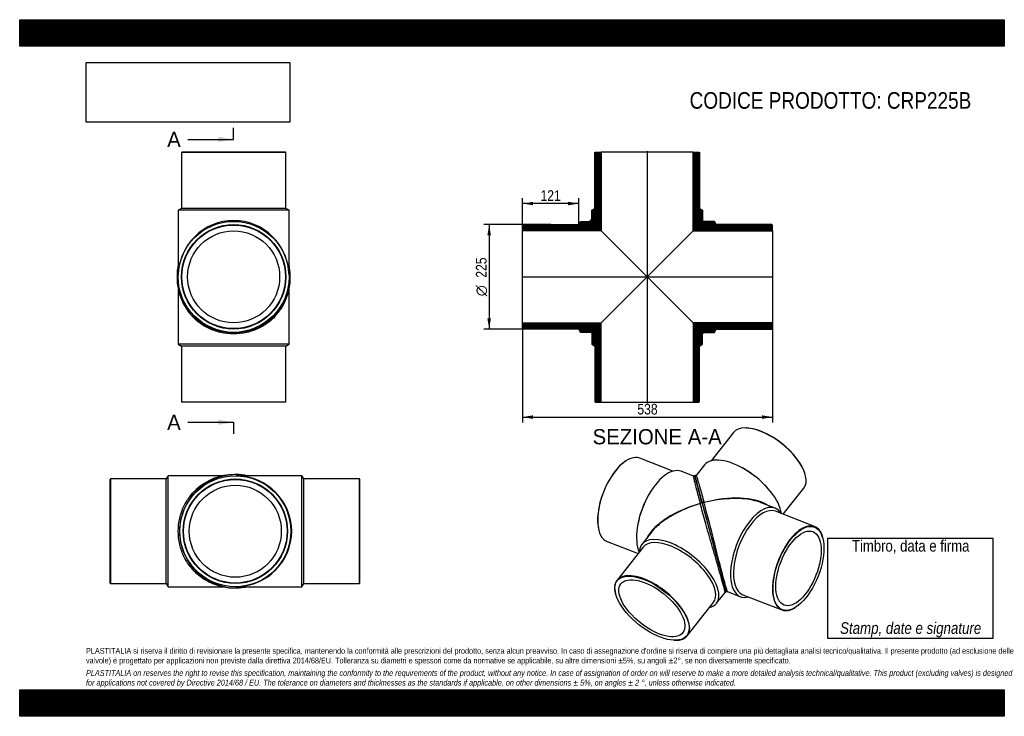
# Model space of a CAD drawing. Header units: millimetres. Extents: x 0 to 2121, y 0 to 1500.
import ezdxf
from ezdxf.enums import TextEntityAlignment as Align
from ezdxf.lldxf.tags import DXFTag

# ---------------------------------------------------------------- set-up
doc = ezdxf.new("R2010")
doc.units = ezdxf.units.MM
doc.header["$LTSCALE"] = 7.142857
for name, color, linetype in [('CRP225B', 7, 'Continuous'), ('CRP225B_MIR', 7, 'Continuous'), ('Default', 7, 'Continuous'), ('DV4_Default', 7, 'Continuous')]:
    doc.layers.add(name, color=color, linetype=linetype)
doc.styles.add('SEACAD_Arial_Narrow', font='ARIALN.TTF')
doc.styles.add('SEACAD_Solid_Edge_ANSI', font='seans.ttf')
doc.styles.add('SEACAD_Solid_Edge_ANSI1_Symbols', font='semeca1.ttf')
tags = doc.linetypes.add('CENTER2', pattern=[28.575, 19.05, -3.175, 3.175, -3.175]).pattern_tags.tags
tags[10:11] = [DXFTag(74, 4), DXFTag(75, 0), DXFTag(340, '0'), DXFTag(46, 0.0), DXFTag(50, 0.0), DXFTag(44, 0.0), DXFTag(45, 0.0)]
tags[8:9] = [DXFTag(74, 4), DXFTag(75, 0), DXFTag(340, '0'), DXFTag(46, 0.0), DXFTag(50, 0.0), DXFTag(44, 0.0), DXFTag(45, 0.0)]
tags[6:7] = [DXFTag(74, 4), DXFTag(75, 0), DXFTag(340, '0'), DXFTag(46, 0.0), DXFTag(50, 0.0), DXFTag(44, 0.0), DXFTag(45, 0.0)]
tags[4:5] = [DXFTag(74, 4), DXFTag(75, 0), DXFTag(340, '0'), DXFTag(46, 0.0), DXFTag(50, 0.0), DXFTag(44, 0.0), DXFTag(45, 0.0)]
doc.dimstyles.new('Plastitalia', dxfattribs={"dimtxt": 22.857143, "dimasz": 22.857143, "dimexe": 11.428571, "dimexo": 0, "dimgap": 5.714286, "dimtad": 1, "dimdec": 0, "dimtxsty": 'SEACAD_Arial_Narrow', "dimblk1": '_SE_FILLED', "dimblk2": '_SE_FILLED', "dimsah": 1, "dimcen": 11.428571, "dimadec": 0, "dimazin": 0, "dimtfac": 0.7, "dimtdec": 1, "dimtmove": 0, "dimatfit": 3, "dimfxl": 1, "dimtolj": 1, "dimarcsym": 0})
picture_1 = doc.add_image_def('image1.jpg', size_in_pixel=(4302, 1260))

# ---------------------------------------------------------------- blocks, each defined once
blk = doc.blocks.new('SE')
at = {"layer": 'CRP225B', "color": 7, "linetype": 'Continuous'}
for p, q in [((341.5, 920), (341.5, 801.3)), ((580.5, 801.3), (580.5, 920)), ((580.5, 801.3), (341.5, 801.3)), ((341.5, 801.3), (348.5, 797.3)), ((573.5, 797.3), (348.5, 797.3)), ((348.5, 797.3), (348.5, 677.3)), ((573.5, 797.3), (580.5, 801.3)), ((573.5, 677.3), (573.5, 797.3)), ((348.5, 677.3), (573.5, 677.3)), ((348.5, 677.3), (349.5, 676.3)), ((572.5, 676.3), (349.5, 676.3)), ((572.5, 676.3), (573.5, 677.3))]:
    blk.add_line(p, q, dxfattribs=at)
for centre, start, end in [((461, 945.2), 178.1819, 180.3002), ((461, 944.6), 180.0011, 223.2719), ((461, 944.6), 316.6309, 359.9945), ((461, 945.2), 359.6998, 1.9273)]:
    blk.add_arc(centre, 122, start, end, dxfattribs=at)
for centre, major_axis, start_param, end_param in [((341.5, 944.6), (2.5, 0), 2.997259, 3.142519), ((580.5, 944.6), (-2.5, 0), 3.140666, 3.309211)]:
    blk.add_ellipse(centre, major_axis=major_axis, ratio=0.707107, start_param=start_param, end_param=end_param, dxfattribs=at)
blk.add_open_spline([(549.6, 860.7), (545.7, 856.5), (541.3, 852.5), (530.1, 843.8), (522.9, 839.3), (511.1, 833.6), (507, 831.9), (498.4, 828.9), (493.9, 827.6), (480.2, 824.4), (470.6, 823.3), (451.3, 823.3), (441.6, 824.4), (427.9, 827.6), (423.5, 828.9), (414.9, 831.9), (410.8, 833.7), (398.9, 839.4), (391.8, 843.9), (380.6, 852.6), (376.2, 856.6), (372.2, 860.9)], degree=3, knots=[0.2656958, 0.2656958, 0.2656958, 0.2656958, 0.3125, 0.3125, 0.375, 0.375, 0.40625, 0.40625, 0.4375, 0.4375, 0.5, 0.5, 0.5625, 0.5625, 0.59375, 0.59375, 0.625, 0.625, 0.6875, 0.6875, 0.7346152, 0.7346152, 0.7346152, 0.7346152], dxfattribs=at)
at = {"layer": 'CRP225B_MIR', "color": 7, "linetype": 'Continuous'}
for p, q in [((349.5, 1214.8), (348.5, 1213.8)), ((573.5, 1213.8), (348.5, 1213.8)), ((348.5, 1213.8), (348.5, 1093.8)), ((572.5, 1214.8), (349.5, 1214.8)), ((573.5, 1213.8), (572.5, 1214.8)), ((573.5, 1093.8), (573.5, 1213.8)), ((348.5, 1093.8), (341.5, 1089.8)), ((580.5, 1089.8), (341.5, 1089.8)), ((341.5, 1089.8), (341.5, 953.4)), ((573.5, 1093.8), (348.5, 1093.8)), ((580.5, 1089.8), (573.5, 1093.8)), ((580.5, 953.4), (580.5, 1089.8)), ((341.5, 949.8), (341.5, 949.9)), ((341.5, 949.9), (341.5, 949.9)), ((580.4, 949.9), (580.4, 949.8)), ((580.4, 949.9), (580.4, 949.9))]:
    blk.add_line(p, q, dxfattribs=at)
for radius in [119.5, 112.5, 111.5, 99.1]:
    blk.add_circle((461, 946.3), radius, dxfattribs=at)
for centre, radius, start, end in [((461.8, 948.1), 122.8, 168.458, 180.013), ((460.2, 948.1), 122.8, 359.9899, 11.5691), ((461, 948.1), 122, 179.9997, 0.0003)]:
    blk.add_arc(centre, radius, start, end, dxfattribs=at)
for centre, major_axis, ratio, start_param, end_param in [((461, 946.3), (0, -121.5), 0.983539, 1.600138, 4.683047), ((341.5, 948.1), (2.5, 0), 0.707107, 1.550048, 3.140668), ((580.5, 948.1), (-2.5, 0), 0.707107, 3.142517, 4.733137)]:
    blk.add_ellipse(centre, major_axis=major_axis, ratio=ratio, start_param=start_param, end_param=end_param, dxfattribs=at)
for points in [[(341.5, 953.4), (341.5, 952.2), (341.5, 951.1), (341.5, 949.9)], [(580.4, 949.9), (580.5, 951.1), (580.5, 952.2), (580.5, 953.4)]]:
    blk.add_open_spline(points, degree=3, dxfattribs=at)
blk = doc.blocks.new('SE1')
at = {"layer": 'CRP225B', "color": 7, "linetype": 'Continuous'}
for p, q in [((195.6, 511), (194.6, 510)), ((194.6, 287), (194.6, 510)), ((195.6, 511), (195.6, 286)), ((315.6, 511), (195.6, 511)), ((319.6, 518), (315.6, 511)), ((315.6, 286), (315.6, 511)), ((319.6, 279), (319.6, 518)), ((438.3, 518), (319.6, 518)), ((194.6, 287), (195.6, 286)), ((195.6, 286), (315.6, 286)), ((315.6, 286), (319.6, 279)), ((319.6, 279), (438.3, 279))]:
    blk.add_line(p, q, dxfattribs=at)
for centre, start, end in [((462.9, 398.5), 90.0011, 133.2719), ((463.5, 398.5), 88.2507, 90.3002), ((462.9, 398.4), 226.6309, 269.9945), ((463.5, 398.5), 269.6998, 271.8814)]:
    blk.add_arc(centre, 122, start, end, dxfattribs=at)
for centre, major_axis, start_param, end_param in [((462.9, 518), (0, -2.5), 2.997259, 3.142519), ((462.9, 279), (0, 2.5), 3.140666, 3.309211)]:
    blk.add_ellipse(centre, major_axis=major_axis, ratio=0.707107, start_param=start_param, end_param=end_param, dxfattribs=at)
blk.add_open_spline([(379, 309.8), (374.8, 313.8), (370.8, 318.1), (362.1, 329.3), (357.6, 336.5), (351.9, 348.4), (350.2, 352.5), (347.2, 361.1), (345.9, 365.5), (342.7, 379.2), (341.6, 388.9), (341.6, 408.2), (342.7, 417.8), (345.9, 431.5), (347.2, 436), (350.2, 444.5), (351.9, 448.7), (357.7, 460.5), (362.2, 467.7), (370.9, 478.9), (374.9, 483.3), (379.2, 487.2)], degree=3, knots=[0.2656958, 0.2656958, 0.2656958, 0.2656958, 0.3125, 0.3125, 0.375, 0.375, 0.40625, 0.40625, 0.4375, 0.4375, 0.5, 0.5, 0.5625, 0.5625, 0.59375, 0.59375, 0.625, 0.625, 0.6875, 0.6875, 0.7346152, 0.7346152, 0.7346152, 0.7346152], dxfattribs=at)
at = {"layer": 'CRP225B_MIR', "color": 7, "linetype": 'Continuous'}
for p, q in [((468.1, 517.9), (468.2, 517.9)), ((468.2, 517.9), (468.2, 517.9)), ((608.1, 518), (471.7, 518)), ((608.1, 279), (608.1, 518)), ((612.1, 511), (608.1, 518)), ((612.1, 286), (612.1, 511)), ((732.1, 511), (612.1, 511)), ((732.1, 286), (732.1, 511)), ((733.1, 510), (732.1, 511)), ((733.1, 287), (733.1, 510)), ((468.2, 279), (468.1, 279)), ((468.2, 279), (468.2, 279)), ((471.7, 279), (608.1, 279)), ((608.1, 279), (612.1, 286)), ((612.1, 286), (732.1, 286)), ((732.1, 286), (733.1, 287))]:
    blk.add_line(p, q, dxfattribs=at)
for radius in [119.5, 112.5, 111.5, 99.1]:
    blk.add_circle((464.6, 398.5), radius, dxfattribs=at)
for centre, radius, start, end in [((466.4, 398.5), 122, 89.9997, 270.0003), ((466.4, 397.7), 122.8, 78.458, 90.013), ((466.4, 399.2), 122.8, 269.9899, 281.5691)]:
    blk.add_arc(centre, radius, start, end, dxfattribs=at)
for centre, major_axis, ratio, start_param, end_param in [((466.4, 518), (0, -2.5), 0.707107, 1.550048, 3.140668), ((464.6, 398.5), (-121.5, 0), 0.983539, 1.600138, 4.683047), ((466.4, 279), (0, 2.5), 0.707107, 3.142517, 4.733137)]:
    blk.add_ellipse(centre, major_axis=major_axis, ratio=ratio, start_param=start_param, end_param=end_param, dxfattribs=at)
for points in [[(471.7, 518), (470.5, 518), (469.4, 518), (468.2, 517.9)], [(468.2, 279), (469.4, 279), (470.5, 279), (471.7, 279)]]:
    blk.add_open_spline(points, degree=3, dxfattribs=at)
blk = doc.blocks.new('SE2')
at = {"layer": 'CRP225B', "color": 7, "linetype": 'Continuous'}
for p, q in [((1407.6, 527.9), (1335.9, 555.9)), ((1307.1, 550.7), (1306.4, 550.2)), ((1451.6, 517.1), (1425.1, 527.5)), ((1356.7, 479.5), (1355.7, 477.8)), ((1465.3, 461.6), (1466.2, 458.2)), ((1466.2, 457.8), (1466.2, 457.8)), ((1333.2, 420.3), (1332.8, 418.4)), ((1247.8, 400.6), (1248, 399.7)), ((1360.3, 395.6), (1340.3, 370.2)), ((1265.6, 376.3), (1332.2, 350.3)), ((1343.1, 364.1), (1287, 293)), ((1283.6, 264.4), (1283.9, 263.5)), ((1501.1, 243.3), (1519.7, 266.9)), ((1438.3, 173.5), (1494.5, 244.6)), ((1410.3, 163.7), (1411.2, 163.6))]:
    blk.add_line(p, q, dxfattribs=at)
for centre, radius, start, end in [((1453, 515.6), 2.08, 41.3228, 136.6019), ((2483.6, 783.6), 1062.9, 194.5747, 195.0832), ((1460.6, 515.1), 5.56, 172.7447, 181.3358), ((4279.7, 1259.7), 2921, 194.9327, 195.0378), ((26622.8, 7255.2), 26054.5, 195.02259, 195.11946), ((74341.3, 20140), 75481.9, 195.113579, 195.220637), ((68915.4, 18666.5), 69859.5, 195.163032, 195.222503), ((23065.2, 6186.2), 22341.1, 195.21321, 195.32313), ((22667.6, 6077.5), 21928.9, 195.21308, 195.32443), ((3663.1, 868.9), 2223.5, 195.2957, 195.3051), ((1948.4, 396.5), 445, 194.9842, 196.356)]:
    blk.add_arc(centre, radius, start, end, dxfattribs=at)
for centre, major_axis, ratio, start_param, end_param in [((1300.7, 466.1), (-35.1, -89.8), 0.47604, 3.141593, 6.283185), ((1300, 466.4), (34.8, 89), 0.47604, 0.571993, 2.569599), ((1387.8, 432.1), (-37.3, -95.4), 0.47604, 3.141593, 5.84225), ((1488.5, 392.7), (27.7, -102), 0.001558, 2.278164, 4.000424), ((1385, 433.2), (-35.1, -89.8), 0.47604, 4.386264, 5.038514), ((1488.5, 392.7), (141.3, 37.1), 0.470867, 1.604998, 2.736289), ((1488.5, 392.7), (140.7, 39.3), 0.470875, 1.597557, 2.324432), ((1468.3, 458.4), (2.07, 0.56), 0.671516, 0.002303, 3.164644), ((1488.5, 392.7), (140.7, 39.3), 0.470875, -3.958753, -3.715215), ((1420.7, 306.7), (80.4, -63.5), 0.473626, 0, 3.485565), ((1418.8, 304.4), (75.7, -59.8), 0.473626, 0, 3.141593), ((1362.7, 233.3), (-75.7, 59.8), 0.473626, 2.573805, 6.283185), ((1362.7, 233.3), (-75.7, 59.8), 0.473626, 0, 0.567788), ((1420.7, 306.7), (80.4, -63.5), 0.473626, 5.939213, 6.283185)]:
    blk.add_ellipse(centre, major_axis=major_axis, ratio=ratio, start_param=start_param, end_param=end_param, dxfattribs=at)
for major_axis in [(75, -59.2), (66.7, -52.6)]:
    blk.add_ellipse((1362.2, 232.7), major_axis=major_axis, ratio=0.473626, dxfattribs=at)
for points, degree, knots in [([(1451.5, 517.1), (1451.5, 516.9), (1451.5, 516.7), (1451.7, 515.4), (1452.1, 513.7), (1453.1, 508.9), (1453.9, 505.8), (1455.6, 498.6), (1456.6, 494.4), (1459, 485.3), (1460.2, 480.3), (1462.8, 470.7), (1464, 466.1), (1465.3, 461.3)], 3, [0.6642899, 0.6642899, 0.6642899, 0.6642899, 0.6875, 0.6875, 0.75, 0.75, 0.8125, 0.8125, 0.875, 0.875, 0.9375, 0.9375, 0.9878776, 0.9878776, 0.9878776, 0.9878776]), ([(1455.1, 515.2), (1455, 515.4), (1454.8, 516.1), (1454.5, 516.9), (1454.4, 517.2), (1454.3, 517.2), (1454.3, 517.2)], 3, [0.89003778, 0.89003778, 0.89003778, 0.89003778, 0.89864785, 0.93061016, 0.96438691, 0.96985636, 0.96985636, 0.96985636, 0.96985636]), ([(1470.4, 459), (1469.5, 462.2), (1468.7, 465.2), (1467.5, 469.6), (1467.1, 471), (1466.3, 473.8), (1466, 475.2), (1464.9, 479.2), (1464.2, 481.8), (1462.9, 486.7), (1462.2, 489.1), (1461.1, 493.5), (1460.5, 495.6), (1459.7, 498.5), (1459.5, 499.5), (1459, 501.3), (1458.7, 502.1), (1457.6, 506.3), (1456.9, 509.2), (1456.1, 512), (1456, 512.6), (1455.7, 513.7), (1455.5, 514.1), (1455.2, 515.3), (1455.1, 515.8), (1455, 516.1), (1455, 516.1), (1455.1, 516.1), (1455.1, 516), (1455.2, 515.7), (1455.2, 515.5), (1455.4, 515), (1455.5, 514.6), (1455.7, 513.9), (1455.8, 513.4), (1456.1, 512.4), (1456.3, 511.8), (1456.6, 510.6), (1456.8, 509.9), (1457.1, 508.7), (1457.2, 508.3), (1457.5, 507.5), (1457.6, 507), (1457.9, 505.8), (1458.2, 505), (1458.6, 503.2), (1458.9, 502.2), (1459.4, 500.3), (1459.7, 499.3), (1460.1, 497.7), (1460.3, 497.2), (1460.4, 496.8)], 3, [0, 0, 0, 0, 0.03125, 0.03125, 0.046875, 0.046875, 0.0625, 0.0625, 0.09375, 0.09375, 0.125, 0.125, 0.15625, 0.15625, 0.171875, 0.171875, 0.1875, 0.1875, 0.25, 0.25, 0.2695313, 0.2695313, 0.2890625, 0.2890625, 0.328125, 0.328125, 0.34375, 0.34375, 0.359375, 0.359375, 0.375, 0.375, 0.390625, 0.390625, 0.40625, 0.40625, 0.421875, 0.421875, 0.4375, 0.4375, 0.4453125, 0.4453125, 0.453125, 0.453125, 0.4667969, 0.4667969, 0.4804687, 0.4804687, 0.4941406, 0.4941406, 0.50002, 0.50002, 0.50002, 0.50002]), ([(1519.7, 266.9), (1519.8, 267), (1519.8, 267.2), (1519.6, 268.2), (1519.4, 269), (1519, 271.1), (1518.7, 272.4), (1517.4, 277.2), (1516.3, 281.6), (1513.4, 292.3), (1511.6, 298.7), (1508.6, 309.1), (1507.6, 312.7), (1505.5, 320.1), (1504.4, 324), (1501, 335.6), (1498.7, 343.5), (1494.1, 359.4), (1491.8, 367.3), (1485, 390.6), (1480.7, 405.6), (1474.9, 426.4), (1473, 433.1), (1469.5, 445.9), (1467.8, 452), (1466.2, 457.8)], 3, [0.3459714, 0.3459714, 0.3459714, 0.3459714, 0.375, 0.375, 0.40625, 0.40625, 0.4375, 0.4375, 0.5, 0.5, 0.5625, 0.5625, 0.59375, 0.59375, 0.625, 0.625, 0.6875, 0.6875, 0.75, 0.75, 0.875, 0.875, 0.9375, 0.9375, 1, 1, 1, 1]), ([(1470.4, 459), (1471.3, 455.5), (1472.3, 451.8), (1473.3, 448.1), (1474.3, 444.3), (1476.4, 436.5), (1478.7, 428.3), (1480.9, 419.9), (1483.3, 411.3), (1484.4, 406.9), (1485.6, 402.5), (1486.8, 398.1), (1488, 393.6)], 2, [0, 0, 0, 0.125, 0.125, 0.25, 0.25, 0.5, 0.5, 0.75, 0.75, 0.875, 0.875, 1, 1, 1]), ([(1519.7, 266.9), (1519.7, 266.9), (1519.9, 266.9), (1520.1, 266.9), (1520.4, 267), (1520.6, 267.1), (1520.8, 267.2), (1521.2, 267.4), (1521.6, 267.9), (1521.8, 268.4), (1521.8, 269.5), (1521.6, 270.3), (1521.5, 270.9), (1521.5, 271)], 3, [0, 0, 0, 0, 0.0007786, 0.0038979, 0.0055548, 0.0069036, 0.0083779, 0.0119043, 0.0221527, 0.0571358, 0.0931762, 0.1520587, 0.1636834, 0.1636834, 0.1636834, 0.1636834])]:
    blk.add_open_spline(points, degree=degree, knots=knots, dxfattribs=at)
for points in [[(1466.2, 458.2), (1467.6, 452.8), (1468.4, 450.1), (1468.4, 450)], [(1470.6, 459.5), (1470.7, 459), (1470.8, 458.5), (1471, 458)]]:
    blk.add_open_spline(points, degree=3, dxfattribs=at)
at = {"layer": 'CRP225B_MIR', "color": 7, "linetype": 'Continuous'}
for p, q in [((1566, 620.8), (1565.1, 620.8)), ((1538, 610.9), (1490.1, 550.3)), ((1475.3, 541.2), (1457.5, 518.7)), ((1558.6, 534), (1556.8, 535)), ((1692.7, 520), (1692.4, 520.9)), ((1611.1, 492), (1609.7, 493.6)), ((1644.8, 435), (1689.3, 491.4)), ((1474.3, 460.4), (1473.7, 463)), ((1475.9, 454.7), (1474.3, 460.4)), ((1627.6, 448.2), (1597.7, 459.9)), ((1712.5, 408.6), (1628.2, 441.5)), ((1488, 394), (1488.2, 393.4)), ((1730.3, 384.3), (1730, 385.2)), ((1507.1, 323.7), (1507.2, 323.5)), ((1525, 268.4), (1553, 257.4)), ((1558, 261.9), (1642.2, 229)), ((1670.9, 234.2), (1671.7, 234.7))]:
    blk.add_line(p, q, dxfattribs=at)
for centre, radius, start, end in [((68001.5, 18418.3), 68912.5, 195.162623, 195.222912), ((27226.5, 7333.2), 26657.5, 195.24514, 195.33727), ((3722.5, 885.3), 2285.2, 195.2996, 195.5871), ((-2787.1, -854.8), 4453.2, 14.6287, 14.6469), ((-6214, -1774.8), 8001.6, 14.80041, 14.8038), ((1523.9, 270.2), 2.13, 222.2801, 303.3975)]:
    blk.add_arc(centre, radius, start, end, dxfattribs=at)
for centre, major_axis, ratio, start_param, end_param in [((1613.7, 551.1), (75.7, -59.8), 0.473626, 0, 3.141593), ((1614.1, 551.7), (-75, 59.2), 0.473626, 3.70938, 5.715398), ((1555.6, 477.7), (80.4, -63.5), 0.473626, 0.439979, 3.141593), ((1557.5, 480), (75.7, -59.8), 0.473626, 1.225852, 1.915741), ((1488.5, 392.7), (-140.7, -39.3), 0.470875, 3.546658, 4.680466), ((1488.5, 392.7), (-141.3, -37.1), 0.470867, 3.897267, 4.687907), ((1472.4, 459.6), (2.07, 0.56), 0.671516, -0.018445, 3.143897), ((1590.3, 352.8), (37.3, 95.4), 0.47604, 0, 3.485565), ((1593.1, 351.7), (35.1, 89.8), 0.47604, 0, 3.141593), ((1488.5, 392.7), (-141.3, -37.1), 0.470867, 3.715185, 3.897267), ((1590.3, 352.8), (37.3, 95.4), 0.47604, 5.939213, 6.283185), ((1677.3, 318.8), (-35.1, -89.8), 0.47604, 2.569599, 6.283185), ((1677.3, 318.8), (-35.1, -89.8), 0.47604, 0, 0.571993)]:
    blk.add_ellipse(centre, major_axis=major_axis, ratio=ratio, start_param=start_param, end_param=end_param, dxfattribs=at)
for major_axis in [(34.8, 89), (31, 79.1)]:
    blk.add_ellipse((1678, 318.5), major_axis=major_axis, ratio=0.47604, dxfattribs=at)
for points, knots in [([(1457.6, 518.7), (1457.5, 518.8), (1457.3, 518.8), (1456.9, 518.8), (1456.7, 518.8), (1456.6, 518.7), (1456.4, 518.7), (1456.2, 518.6), (1455.9, 518.4), (1455.6, 518.2), (1455.5, 517.9), (1455.3, 517.4), (1455.3, 516.2), (1455.6, 514.4), (1456.1, 512.2), (1456.7, 509.9), (1457.5, 507.1), (1458.3, 503.8), (1459.3, 500.1), (1460.6, 495.6), (1462, 490.3), (1463.6, 484.1), (1465.6, 476.9), (1467.8, 468.5), (1469.4, 462.9), (1470.3, 459.3)], [0, 0, 0, 0, 0.002535, 0.005856, 0.007621, 0.008051, 0.009138, 0.010849, 0.015735, 0.026581, 0.042456, 0.07053, 0.131221, 0.191197, 0.250572, 0.309631, 0.373601, 0.432522, 0.496647, 0.566157, 0.641152, 0.721875, 0.808338, 0.900954, 1, 1, 1, 1]), ([(1457.6, 518.8), (1457.6, 518.7), (1457.7, 518.5), (1458.2, 517.2), (1458.8, 515.5), (1460.2, 510.8), (1461.1, 507.7), (1463.2, 500.6), (1464.4, 496.6), (1467, 487.5), (1468.4, 482.5), (1471.3, 471.9), (1472.9, 466.2), (1474.5, 460.1)], [0.6593693, 0.6593693, 0.6593693, 0.6593693, 0.6875, 0.6875, 0.75, 0.75, 0.8125, 0.8125, 0.875, 0.875, 0.9375, 0.9375, 1, 1, 1, 1]), ([(1470.3, 459.3), (1471.1, 456.4), (1472.4, 451.7), (1474.5, 444), (1476.3, 437.1), (1478, 430.9), (1479.5, 425.5), (1481.3, 418.8), (1483.6, 410.3), (1486.1, 401.1), (1487.5, 395.9), (1488, 394)], [0, 0, 0, 0, 0.139047, 0.264418, 0.375475, 0.471827, 0.553264, 0.620296, 0.771734, 0.927391, 1, 1, 1, 1]), ([(1470.4, 459), (1470.4, 458.7), (1470.6, 458.1), (1470.8, 457.2), (1471.1, 456.3), (1471.3, 455.4), (1471.6, 454.5), (1471.8, 453.6), (1472.1, 452.7), (1472.5, 451.1), (1473.2, 448.3), (1474.6, 443.3), (1476.4, 436.4), (1478.1, 430.3), (1479.7, 424.4), (1480.9, 420.1), (1482.4, 414.4), (1483.5, 410.5), (1484.4, 407), (1484.9, 405.1), (1485.4, 403.2), (1486, 401.3), (1486.5, 399.4), (1487, 397.5), (1487.5, 395.6), (1487.9, 394.3), (1488, 393.6)], [0, 0, 0, 0, 0.015563, 0.031148, 0.046752, 0.062375, 0.078017, 0.093677, 0.109353, 0.125046, 0.173388, 0.250031, 0.374908, 0.500031, 0.53737, 0.642859, 0.69251, 0.785729, 0.812709, 0.83964, 0.866519, 0.893341, 0.920103, 0.946803, 0.973436, 1, 1, 1, 1]), ([(1525, 268.4), (1525, 268.4), (1524.8, 268.6), (1524.4, 269.5), (1524.2, 270.3), (1523.5, 272.3), (1523.1, 273.6), (1521.7, 278.4), (1520.4, 282.7), (1517.5, 293.4), (1515.8, 299.8), (1513.1, 310.3), (1512.1, 313.9), (1510.2, 321.4), (1509.2, 325.3), (1506.2, 337), (1504.2, 345), (1500.1, 361), (1498.1, 369), (1492.1, 392.6), (1488.3, 407.6), (1482.9, 428.6), (1481.1, 435.3), (1478.2, 446.2), (1477.1, 450.4), (1476, 454.6)], [0.346636, 0.346636, 0.346636, 0.346636, 0.375, 0.375, 0.40625, 0.40625, 0.4375, 0.4375, 0.5, 0.5, 0.5625, 0.5625, 0.59375, 0.59375, 0.625, 0.625, 0.6875, 0.6875, 0.75, 0.75, 0.875, 0.875, 0.9375, 0.9375, 0.9805216, 0.9805216, 0.9805216, 0.9805216]), ([(1491.5, 381.2), (1492.3, 378.2), (1493.7, 372.8), (1496.2, 363.8), (1498.6, 354.7), (1501.1, 345.6), (1503.6, 336.7), (1505.6, 329.1), (1506.7, 325.1), (1507.1, 323.7)], [0, 0, 0, 0, 0.147598, 0.30405, 0.46032, 0.616161, 0.771766, 0.92702, 1, 1, 1, 1]), ([(1513.6, 299.7), (1514, 298.2), (1514.8, 295.3), (1516.1, 290.8), (1517.2, 286.5), (1518.2, 282.8), (1519, 280.1), (1519.6, 277.9), (1520.1, 276.1), (1520.7, 274.2), (1521.2, 272.3), (1521.7, 270.7), (1522.2, 269.4), (1522.5, 268.6), (1522.6, 268.5), (1522.6, 268.5)], [0, 0, 0, 0, 0.0622169, 0.1476257, 0.229334, 0.3062114, 0.3800539, 0.4247752, 0.4780798, 0.5402387, 0.6116166, 0.6926791, 0.7839927, 0.8862023, 0.98411, 0.98411, 0.98411, 0.98411])]:
    blk.add_open_spline(points, degree=3, knots=knots, dxfattribs=at)
for points in [[(1488.2, 393.4), (1489.4, 388.6), (1490.5, 384.6), (1491.5, 381.2)], [(1507.2, 323.5), (1508, 320.5), (1508.7, 317.7), (1509.4, 315)], [(1509.4, 315), (1510.2, 312.1), (1511, 309.5), (1511.6, 307.1)], [(1511.6, 307.1), (1512.4, 304.2), (1513.1, 301.8), (1513.6, 299.7)]]:
    blk.add_open_spline(points, degree=3, dxfattribs=at)
blk = doc.blocks.new('SE4')
at = {"color": 7, "linetype": 'Continuous', "style": 'SEACAD_Solid_Edge_ANSI'}
blk.add_text('A', height=32.9, dxfattribs=at).set_placement((317.7, 1258.7), align=Align.TOP_LEFT)
blk = doc.blocks.new('SE5')
at = {"color": 7, "linetype": 'Continuous', "style": 'SEACAD_Solid_Edge_ANSI'}
blk.add_text('A', height=32.9, dxfattribs=at).set_placement((317.7, 649.5), align=Align.TOP_LEFT)
blk = doc.blocks.new('SEANNOT_GROUP')
at = {"linetype": 'Continuous'}
blk.add_hatch(color=7, dxfattribs=at).paths.add_polyline_path([(428.1, 1236.8), (461, 1242.3), (428.1, 1247.8)])
at = {"color": 7, "linetype": 'Continuous'}
blk.add_lwpolyline([(362.4, 1242.3), (461, 1242.3)], dxfattribs=at)
blk = doc.blocks.new('SEANNOT_GROUP1')
at = {"linetype": 'Continuous'}
blk.add_hatch(color=7, dxfattribs=at).paths.add_polyline_path([(428.1, 627.6), (461, 633.1), (428.1, 638.6)])
at = {"color": 7, "linetype": 'Continuous'}
blk.add_lwpolyline([(362.4, 633.1), (461, 633.1)], dxfattribs=at)
blk = doc.blocks.new('SE3')
at = {"layer": 'Default', "color": 7, "linetype": 'CENTER2'}
for p, q in [((461, 1242.3), (461, 1266.9)), ((461, 633.1), (461, 608.5))]:
    blk.add_line(p, q, dxfattribs=at)
at = {"layer": 'Default', "color": 7, "linetype": 'CENTER2', "const_width": 0.0001}
blk.add_lwpolyline([(461, 1242.3), (461, 633.1)], dxfattribs=at)
at = {"layer": 'Default'}
for name in ['SE4', 'SEANNOT_GROUP', 'SE5', 'SEANNOT_GROUP1']:
    blk.add_blockref(name, (0, 0), dxfattribs=at)
blk = doc.blocks.new('SE6')
at = {"layer": 'CRP225B', "linetype": 'Continuous'}
h = blk.add_hatch(dxfattribs=at)
h.set_pattern_fill('LINE', scale=0.629921, angle=135, style=0)
edge = h.paths.add_edge_path()
edge.add_line((1083.4, 1057.8), (1083.4, 1045.4))
edge.add_line((1083.4, 1045.4), (1252.8, 1045.4))
edge.add_line((1252.8, 1045.4), (1231.8, 1066.4))
edge.add_spline(control_points=[(1231.8, 1066.4), (1230.6, 1067.6), (1229.1, 1067.3), (1228.2, 1066.4), (1228.1, 1066.3), (1227.9, 1066.1), (1227.8, 1065.8)], knot_values=[0.75, 0.75, 0.75, 0.75, 1, 1, 1, 1.064277, 1.064277, 1.064277, 1.064277], weights=[0.5, 0.5, 0.666667, 1, 0.914297, 0.839612, 0.775944], degree=3, periodic=0)
edge.add_line((1227.8, 1065.8), (1208.4, 1065.8))
edge.add_line((1208.4, 1065.8), (1204.4, 1058.8))
edge.add_line((1204.4, 1058.8), (1084.4, 1058.8))
edge.add_line((1084.4, 1058.8), (1083.4, 1057.8))
h = blk.add_hatch(dxfattribs=at)
h.set_pattern_fill('LINE', scale=0.629921, angle=135, style=0)
edge = h.paths.add_edge_path()
edge.add_line((1204.4, 833.8), (1208.4, 826.8))
edge.add_line((1208.4, 826.8), (1230.4, 826.8))
edge.add_arc((1230.4, 824.8), 2, 0, 90, ccw=False)
edge.add_line((1232.4, 824.8), (1232.4, 801.3))
edge.add_line((1232.4, 801.3), (1239.4, 797.3))
edge.add_line((1239.4, 797.3), (1239.4, 677.3))
edge.add_line((1239.4, 677.3), (1240.4, 676.3))
edge.add_line((1240.4, 676.3), (1252.8, 676.3))
edge.add_line((1252.8, 676.3), (1252.8, 847.2))
edge.add_line((1252.8, 847.2), (1083.4, 847.2))
edge.add_line((1083.4, 847.2), (1083.4, 834.8))
edge.add_line((1083.4, 834.8), (1084.4, 833.8))
edge.add_line((1084.4, 833.8), (1204.4, 833.8))
h = blk.add_hatch(dxfattribs=at)
h.set_pattern_fill('LINE', scale=0.629921, angle=135, style=0)
edge = h.paths.add_edge_path()
edge.add_line((1464.4, 677.3), (1464.4, 797.3))
edge.add_line((1464.4, 797.3), (1471.4, 801.3))
edge.add_line((1471.4, 801.3), (1471.4, 823.3))
edge.add_spline(control_points=[(1471.4, 823.3), (1472.3, 824.2), (1472.5, 825.7), (1471.4, 826.8)], knot_values=[0.75, 0.75, 0.75, 0.75, 1, 1, 1, 1], weights=[1, 0.666667, 0.5, 0.5], degree=3, periodic=0)
edge.add_line((1471.4, 826.8), (1451, 847.2))
edge.add_line((1451, 847.2), (1451, 676.3))
edge.add_line((1451, 676.3), (1463.4, 676.3))
edge.add_line((1463.4, 676.3), (1464.4, 677.3))
at = {"layer": 'CRP225B_MIR', "linetype": 'Continuous'}
h = blk.add_hatch(dxfattribs=at)
h.set_pattern_fill('LINE', scale=0.629921, angle=45, style=0)
edge = h.paths.add_edge_path()
edge.add_line((1239.4, 1213.8), (1239.4, 1093.8))
edge.add_line((1239.4, 1093.8), (1232.4, 1089.8))
edge.add_line((1232.4, 1089.8), (1232.4, 1070.4))
edge.add_spline(control_points=[(1232.4, 1070.4), (1232.1, 1070.3), (1231.9, 1070.1), (1231.8, 1070), (1230.9, 1069.1), (1230.6, 1067.6), (1231.8, 1066.4)], knot_values=[0.75, 0.75, 0.75, 0.75, 0.814277, 0.814277, 0.814277, 1.064277, 1.064277, 1.064277, 1.064277], weights=[0.775944, 0.839612, 0.914297, 1, 0.666667, 0.5, 0.5], degree=3, periodic=0)
edge.add_line((1231.8, 1066.4), (1252.8, 1045.4))
edge.add_line((1252.8, 1045.4), (1252.8, 1214.8))
edge.add_line((1252.8, 1214.8), (1240.4, 1214.8))
edge.add_line((1240.4, 1214.8), (1239.4, 1213.8))
h = blk.add_hatch(dxfattribs=at)
h.set_pattern_fill('LINE', scale=0.629921, angle=45, style=0)
edge = h.paths.add_edge_path()
edge.add_line((1464.4, 1213.8), (1463.4, 1214.8))
edge.add_line((1463.4, 1214.8), (1451, 1214.8))
edge.add_line((1451, 1214.8), (1451, 1045.4))
edge.add_line((1451, 1045.4), (1621.9, 1045.4))
edge.add_line((1621.9, 1045.4), (1621.9, 1057.8))
edge.add_line((1621.9, 1057.8), (1620.9, 1058.8))
edge.add_line((1620.9, 1058.8), (1500.9, 1058.8))
edge.add_line((1500.9, 1058.8), (1496.9, 1065.8))
edge.add_line((1496.9, 1065.8), (1473.4, 1065.8))
edge.add_arc((1473.4, 1067.8), 2, 180, 270, ccw=False)
edge.add_line((1471.4, 1067.8), (1471.4, 1089.8))
edge.add_line((1471.4, 1089.8), (1464.4, 1093.8))
edge.add_line((1464.4, 1093.8), (1464.4, 1213.8))
h = blk.add_hatch(dxfattribs=at)
h.set_pattern_fill('LINE', scale=0.629921, angle=45, style=0)
edge = h.paths.add_edge_path()
edge.add_line((1621.9, 834.8), (1621.9, 847.2))
edge.add_line((1621.9, 847.2), (1451, 847.2))
edge.add_line((1451, 847.2), (1471.4, 826.8))
edge.add_spline(control_points=[(1471.4, 826.8), (1472.5, 825.7), (1474, 825.9), (1474.9, 826.8)], knot_values=[0.75, 0.75, 0.75, 0.75, 1, 1, 1, 1], weights=[0.5, 0.5, 0.666667, 1], degree=3, periodic=0)
edge.add_line((1474.9, 826.8), (1496.9, 826.8))
edge.add_line((1496.9, 826.8), (1500.9, 833.8))
edge.add_line((1500.9, 833.8), (1620.9, 833.8))
edge.add_line((1620.9, 833.8), (1621.9, 834.8))
at = {"layer": 'CRP225B', "color": 7, "linetype": 'Continuous'}
for p, q in [((1204.4, 1058.8), (1208.4, 1065.8)), ((1208.4, 1065.8), (1227.8, 1065.8)), ((1231.8, 1066.4), (1252.8, 1045.4)), ((1083.4, 1057.8), (1084.4, 1058.8)), ((1083.4, 1045.4), (1083.4, 1057.8)), ((1083.4, 847.2), (1083.4, 1045.4)), ((1252.8, 1045.4), (1083.4, 1045.4)), ((1084.4, 1058.8), (1204.4, 1058.8)), ((1351.9, 946.3), (1252.8, 1045.4)), ((1252.8, 847.2), (1351.9, 946.3)), ((1351.9, 946.3), (1451, 847.2)), ((1083.4, 834.8), (1083.4, 847.2)), ((1083.4, 847.2), (1252.8, 847.2)), ((1084.4, 833.8), (1083.4, 834.8)), ((1204.4, 833.8), (1084.4, 833.8)), ((1208.4, 826.8), (1204.4, 833.8)), ((1252.8, 676.3), (1252.8, 847.2)), ((1451, 847.2), (1451, 676.3)), ((1451, 847.2), (1471.4, 826.8)), ((1230.4, 826.8), (1208.4, 826.8)), ((1232.4, 824.8), (1232.4, 801.3)), ((1471.4, 801.3), (1471.4, 823.3)), ((1232.4, 801.3), (1239.4, 797.3)), ((1239.4, 797.3), (1239.4, 677.3)), ((1464.4, 797.3), (1471.4, 801.3)), ((1464.4, 677.3), (1464.4, 797.3)), ((1240.4, 676.3), (1239.4, 677.3)), ((1240.4, 676.3), (1252.8, 676.3)), ((1252.8, 676.3), (1451, 676.3)), ((1451, 676.3), (1463.4, 676.3)), ((1464.4, 677.3), (1463.4, 676.3))]:
    blk.add_line(p, q, dxfattribs=at)
blk.add_arc((1230.4, 824.8), 2, 0, 90, dxfattribs=at)
blk.add_rational_spline([(1227.8, 1065.8), (1227.9, 1066.1), (1228.1, 1066.3), (1228.2, 1066.4), (1229.1, 1067.3), (1230.6, 1067.6), (1231.8, 1066.4)], [0.775944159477, 0.839612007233, 0.914297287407, 1, 0.666666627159, 0.499999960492, 0.5], degree=3, knots=[0, 0, 0, 0, 0.204523, 0.204523, 0.204523, 1, 1, 1, 1], dxfattribs=at)
blk.add_rational_spline([(1471.4, 826.8), (1472.5, 825.7), (1472.3, 824.2), (1471.4, 823.3)], [0.5, 0.499999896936, 0.666666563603, 1], degree=3, dxfattribs=at)
at = {"layer": 'CRP225B_MIR', "color": 7, "linetype": 'Continuous'}
for p, q in [((1239.4, 1213.8), (1240.4, 1214.8)), ((1239.4, 1093.8), (1239.4, 1213.8)), ((1240.4, 1214.8), (1252.8, 1214.8)), ((1451, 1214.8), (1252.8, 1214.8)), ((1252.8, 1214.8), (1252.8, 1045.4)), ((1451, 1214.8), (1463.4, 1214.8)), ((1451, 1045.4), (1451, 1214.8)), ((1463.4, 1214.8), (1464.4, 1213.8)), ((1464.4, 1213.8), (1464.4, 1093.8)), ((1232.4, 1089.8), (1239.4, 1093.8)), ((1232.4, 1070.4), (1232.4, 1089.8)), ((1464.4, 1093.8), (1471.4, 1089.8)), ((1471.4, 1089.8), (1471.4, 1067.8)), ((1252.8, 1045.4), (1231.8, 1066.4)), ((1496.9, 1065.8), (1473.4, 1065.8)), ((1500.9, 1058.8), (1496.9, 1065.8)), ((1351.9, 946.3), (1252.8, 1045.4)), ((1451, 1045.4), (1351.9, 946.3)), ((1451, 1045.4), (1621.9, 1045.4)), ((1620.9, 1058.8), (1500.9, 1058.8)), ((1620.9, 1058.8), (1621.9, 1057.8)), ((1621.9, 1045.4), (1621.9, 1057.8)), ((1621.9, 1045.4), (1621.9, 847.2)), ((1351.9, 946.3), (1451, 847.2)), ((1621.9, 847.2), (1451, 847.2)), ((1471.4, 826.8), (1451, 847.2)), ((1496.9, 826.8), (1500.9, 833.8)), ((1500.9, 833.8), (1620.9, 833.8)), ((1621.9, 834.8), (1620.9, 833.8)), ((1621.9, 834.8), (1621.9, 847.2)), ((1474.9, 826.8), (1496.9, 826.8))]:
    blk.add_line(p, q, dxfattribs=at)
blk.add_arc((1473.4, 1067.8), 2, 180, 270, dxfattribs=at)
blk.add_rational_spline([(1231.8, 1066.4), (1230.6, 1067.6), (1230.9, 1069.1), (1231.8, 1070), (1231.9, 1070.1), (1232.1, 1070.3), (1232.4, 1070.4)], [0.5, 0.499999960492, 0.666666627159, 1, 0.914297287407, 0.839612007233, 0.775944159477], degree=3, knots=[0, 0, 0, 0, 0.795477, 0.795477, 0.795477, 1, 1, 1, 1], dxfattribs=at)
blk.add_open_spline([(1231.4, 1066.9), (1231.4, 1066.9), (1231.5, 1066.9), (1231.5, 1066.8)], degree=3, dxfattribs=at)
blk.add_rational_spline([(1474.9, 826.8), (1474, 825.9), (1472.5, 825.7), (1471.4, 826.8)], [1, 0.666666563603, 0.499999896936, 0.5], degree=3, dxfattribs=at)
at = {"layer": 'DV4_Default', "color": 7, "linetype": 'CENTER2'}
for p, q in [((1351.9, 1216.6), (1351.9, 674.6)), ((1081.6, 946.3), (1623.6, 946.3))]:
    blk.add_line(p, q, dxfattribs=at)
blk = doc.blocks.new('DMBLK21')
at = {"layer": 'Default', "linetype": 'Continuous'}
for points in [[(1106.2, 1107.9), (1083.4, 1104.1), (1106.2, 1100.3)], [(1181.5, 1107.9), (1181.5, 1100.3), (1204.4, 1104.1)]]:
    blk.add_hatch(color=7, dxfattribs=at).paths.add_polyline_path(points)
at = {"layer": 'Default', "color": 7, "linetype": 'Continuous'}
for p, q in [((1083.4, 1045.4), (1083.4, 1115.6)), ((1204.4, 1104.1), (1083.4, 1104.1)), ((1204.4, 1058.8), (1204.4, 1115.6))]:
    blk.add_line(p, q, dxfattribs=at)
at = {"layer": 'Default', "color": 7, "linetype": 'Continuous', "style": 'SEACAD_Arial_Narrow'}
blk.add_text('121', height=22.86, dxfattribs=at).set_placement((1122.1, 1132.7), align=Align.TOP_LEFT)
blk = doc.blocks.new('_SE_FILLED')
at = {"color": 0}
blk.add_line((0, 0), (-1, 0), dxfattribs=at)
blk.add_solid([(0, 0), (-1, -0.1665), (-1, 0.1665), (0, 0)], dxfattribs=at)
blk = doc.blocks.new('GDimGGroup')
at = {"layer": 'Default', "linetype": 'Continuous'}
for points in [[(1007.7, 1036), (1015.3, 1036), (1011.5, 1058.8)], [(1007.7, 856.7), (1011.5, 833.8), (1015.3, 856.7)]]:
    blk.add_hatch(color=7, dxfattribs=at).paths.add_polyline_path(points)
at = {"layer": 'Default', "color": 7, "linetype": 'Continuous'}
for p, q in [((1144.4, 1058.8), (1000.1, 1058.8)), ((1011.5, 1058.8), (1011.5, 833.8)), ((1144.4, 833.8), (1000.1, 833.8))]:
    blk.add_line(p, q, dxfattribs=at)
for s, height, style, p in [('225', 22.86, 'SEACAD_Arial_Narrow', (983, 944.4)), ('O', 22.9, 'SEACAD_Solid_Edge_ANSI1_Symbols', (983, 904.6))]:
    blk.add_text(s, height=height, rotation=90, dxfattribs=dict(at, style=style)).set_placement(p, align=Align.TOP_LEFT)
blk = doc.blocks.new('DMBLK22')
at = {"layer": 'Default', "linetype": 'Continuous'}
for points in [[(1106.2, 640.4), (1106.2, 648.1), (1083.4, 644.3)], [(1599, 640.4), (1621.9, 644.3), (1599, 648.1)]]:
    blk.add_hatch(color=7, dxfattribs=at).paths.add_polyline_path(points)
at = {"layer": 'Default', "color": 7, "linetype": 'Continuous'}
for p, q in [((1083.4, 847.2), (1083.4, 632.8)), ((1621.9, 847.2), (1621.9, 632.8)), ((1083.4, 644.3), (1621.9, 644.3))]:
    blk.add_line(p, q, dxfattribs=at)
at = {"layer": 'Default', "color": 7, "linetype": 'Continuous', "style": 'SEACAD_Arial_Narrow'}
blk.add_text('538', height=22.86, dxfattribs=at).set_placement((1330.8, 672.8), align=Align.TOP_LEFT)

msp = doc.modelspace()

# ---------------------------------------------------------------- hatches: boundary and pattern name
at = {"layer": 'Default', "linetype": 'Continuous'}
h = msp.add_hatch(dxfattribs=at)
h.set_pattern_fill('LINE', scale=0.629921, angle=45, style=0)
h.paths.add_polyline_path([(2121.4, 1442.9), (2121.4, 1500), (0, 1500), (0, 1442.9)])
for points in [[(2121.4, 1442.9), (2121.4, 1500), (0, 1500), (0, 1442.9)], [(2121.4, 0), (2121.4, 57.1), (0, 57.1), (0, 0)]]:
    msp.add_hatch(color=7, dxfattribs=at).paths.add_polyline_path(points)
h = msp.add_hatch(dxfattribs=at)
h.set_pattern_fill('LINE', scale=0.629921, angle=45, style=0)
h.paths.add_polyline_path([(2121.4, 0), (2121.4, 57.1), (0, 57.1), (0, 0)])

# ---------------------------------------------------------------- linework, layer by layer
at = {"layer": 'Default', "color": 7, "linetype": 'Continuous'}
for p, q in [((0, 1500), (2121.4, 1500)), ((0, 1442.9), (0, 1500)), ((2121.4, 1500), (2121.4, 1442.9)), ((2121.4, 1442.9), (0, 1442.9)), ((2097.4, 382.7), (1740.2, 382.7)), ((1740.2, 382.7), (1740.2, 168.5)), ((2097.4, 168.5), (2097.4, 382.7)), ((1740.2, 168.5), (2097.4, 168.5)), ((0, 57.1), (2121.4, 57.1)), ((0, 0), (0, 57.1)), ((2121.4, 57.1), (2121.4, 0)), ((2121.4, 0), (0, 0))]:
    msp.add_line(p, q, dxfattribs=at)

# ---------------------------------------------------------------- block references
at = {"layer": 'Default'}
for name in ['SE3', 'SE', 'SE6', 'GDimGGroup', 'SE2', 'SE1']:
    msp.add_blockref(name, (0, 0), dxfattribs=at)

# ---------------------------------------------------------------- texts
at = {"layer": 'Default', "color": 7, "linetype": 'Continuous', "style": 'SEACAD_Solid_Edge_ANSI'}
msp.add_text('SEZIONE A-A', height=32.857, dxfattribs=at).set_placement((1234.3, 618.5), align=Align.TOP_LEFT)
at = {"layer": 'Default'}
for s, insert, char_height, width, attachment_point in [('{\\fArial Narrow|b0||i0||c0|p34;\\C7;\\H35.71428571;\\W1.;CODICE PRODOTTO: CRP225B}', (1443.4, 1344), 35.714, 608.296, 1), ('{\\fArial Narrow|b0||i0||c0|p34;\\C7;\\H24.69444444;\\W1.;\\T1.;Timbro, data e firma}', (1919.7, 364.7), 24.694, 373.911, 5), ('{\\fArial Narrow|b0||i0||c0|p34;\\C7;\\H25.;\\W1.;\\P}{\\fArial Narrow|b0||i1||c0|p34;\\C7;\\H25.;\\W1.;Stamp, date e signature}', (1919.7, 207.1), 25, 397.597, 5), ("{\\fArial Narrow|b0||i0||c0|p34;\\C7;\\H12.5;\\W1.;PLASTITALIA si riserva il diritto di revisionare la presente specifica, mantenendo la conformità alle prescrizioni del prodotto, senza alcun preavviso. In caso di assegnazione d'ordine si riserva di compiere una più dettagliata analisi tecnico/qualitativa. Il presente prodotto (ad esclusione delle \\P}{\\fArial Narrow|b0||i0||c0|p34;\\C7;\\H12.5;\\W1.;valvole) è progettato per applicazioni non previste dalla direttiva 2014/68/EU. Tolleranza su diametri e spessori come da normative se applicabile, su altre dimensioni ±5%, su angoli ±2°, se non diversamente specificato.\\P}{\\fArial Narrow|b0||i0||c0|p34;\\C7;\\H3.571428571;\\W1.;   \\P}{\\fArial Narrow|b0||i1||c0|p34;\\C7;\\H12.5;\\W1.;PLASTITALIA on reserves the right to revise this specification, maintaining the conformity to the requirements of the product, without any notice. In case of assignation of order on will reserve to make a more detailed analysis technical/qualitative. This product (excluding valves) is designed \\P}{\\fArial Narrow|b0||i1||c0|p34;\\C7;\\H12.5;\\W1.;for applications not covered by Directive 2014/68 / EU. The tolerance on diameters and thicknesses as the standards if applicable, on other dimensions ± 5%, on angles ± 2 °, unless otherwise indicated.\\P}", (142.9, 147.2), 12.5, 1835.714, 1)]:
    msp.add_mtext(s, dxfattribs=dict(at, insert=insert, char_height=char_height, width=width, attachment_point=attachment_point))

# ---------------------------------------------------------------- dimensions: what is measured, and where the dimension line sits
at = {"layer": 'Default', "color": 7, "linetype": 'Continuous'}
dim = msp.add_linear_dim(base=(1083.4, 1104.1), p1=(1204.4, 1058.8), p2=(1083.4, 1045.4), text='\\A1;<>', dimstyle='Plastitalia', dxfattribs=at)
dim.commit()
dim.dimension.update_dxf_attribs({"geometry": 'DMBLK21', "text_midpoint": (1143.9, 1104.1), "dimtype": 160})
dim = msp.add_linear_dim(base=(1083.3698958, 644.2532419), p1=(1083.3698958, 1045.4328408), p2=(1621.8698958, 1045.4328408), angle=0, text='\\A1;<>', dimstyle='Plastitalia', dxfattribs=at)
dim.commit()
dim.dimension.update_dxf_attribs({"geometry": 'DMBLK22', "text_midpoint": (1352.6199087, 644.2532419), "dimtype": 161})

# ---------------------------------------------------------------- pictures from other files: only their frames are drawn
image = msp.add_image(picture_1, insert=(142.9, 1279.3), size_in_units=(439, 128.6))
image.dxf.flags = 7

doc.saveas('drawing.dxf')
